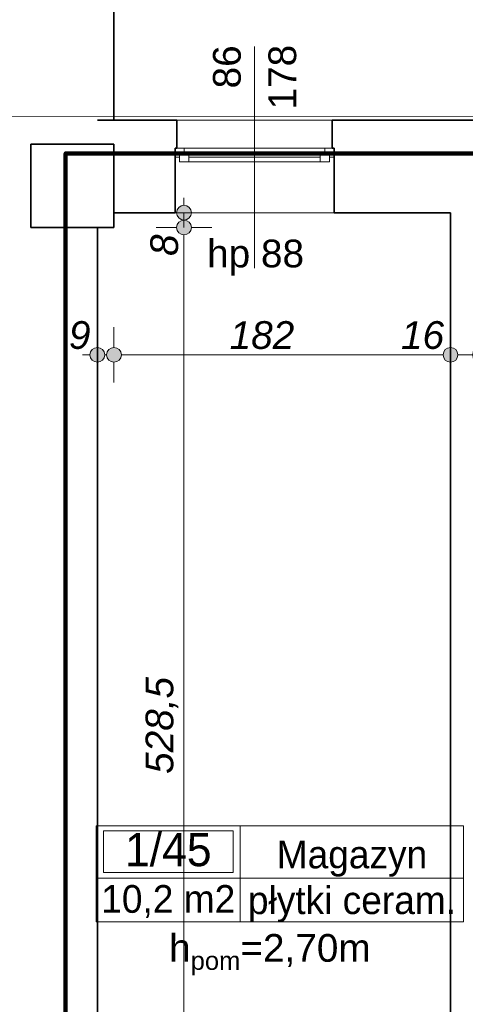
# Model space of a CAD drawing. Header units: millimetres. Extents: x -50073 to 84772, y -78870 to -35317.
# Tile 95 of 125: x 28435 to 30845, y -45665 to -40339. Entities that reach past the tile are written whole.
import ezdxf
from ezdxf.enums import TextEntityAlignment as Align

# ---------------------------------------------------------------- set-up
doc = ezdxf.new("R2010")
doc.units = ezdxf.units.MM
doc.header["$MEASUREMENT"] = 0
for name, color, linetype, lineweight in [('0_Nr_pióra__3', 7, 'Continuous', 20), ('Konstrukcja - Stropy_Nr_pióra__1', 7, 'Continuous', 0), ('Konstrukcja - Słupy_Nr_pióra__6', 7, 'Continuous', 35), ('Konstrukcja - Ściany zew_Nr_pióra__6', 7, 'Continuous', 35), ('Metryczki pomieszczeń ArchiCADa_Nr_pióra__1', 7, 'Continuous', 0), ('Okna ArchiCADa_Nr_pióra__1', 7, 'Continuous', 0), ('Wymiarowanie - Ogólne_Nr_pióra__82', 114, 'Continuous', 13), ('Znaczniki okien ArchiCADa_Nr_pióra__1', 7, 'Continuous', 0), ('Znaczniki okien ArchiCADa_Nr_pióra__7', 7, 'Continuous', 70)]:
    doc.layers.add(name, color=color, linetype=linetype, lineweight=lineweight)
doc.layers.add('Elementy modelu - Strefy', color=7, linetype='Continuous')
doc.layers.add('Wymiarowanie - Ogólne', color=7, linetype='Continuous')
doc.styles.add('GENERATED_STYLE_1', font='txt')
doc.styles.add('GENERATED_STYLE_2', font='txt')
doc.styles.add('GENERATED_STYLE_3', font='txt')
doc.styles.add('GENERATED_STYLE_4', font='txt')
doc.dimstyles.new('GENERATED_STYLE__1', dxfattribs={"dimtxt": 150, "dimasz": 152, "dimexe": 0.18, "dimexo": 0, "dimgap": 0.09, "dimtad": 1, "dimlfac": 0.1, "dimzin": 0, "dimdsep": 46, "dimtxsty": 'GENERATED_STYLE_3', "dimblk": 'ARROWHEAD_11', "dimblk1": 'ARROWHEAD_11', "dimblk2": 'ARROWHEAD_11', "dimcen": 0.09, "dimclrd": 114, "dimclre": 114, "dimclrt": 114, "dimazin": 0, "dimtfac": 1, "dimtdec": 4, "dimtmove": 0, "dimatfit": 3, "dimfxl": 1, "dimtolj": 1, "dimtzin": 0, "dimarcsym": 0})
doc.dimstyles.new('GENERATED_STYLE__2', dxfattribs={"dimtxt": 150, "dimasz": 152, "dimexe": 0.18, "dimexo": 0, "dimgap": 0.09, "dimtad": 1, "dimtih": 1, "dimtoh": 1, "dimlfac": 0.1, "dimzin": 0, "dimdsep": 46, "dimtxsty": 'GENERATED_STYLE_3', "dimblk": 'ARROWHEAD_11', "dimblk1": 'ARROWHEAD_11', "dimblk2": 'ARROWHEAD_11', "dimcen": 0.09, "dimclrd": 114, "dimclre": 114, "dimclrt": 114, "dimazin": 0, "dimtfac": 1, "dimtdec": 4, "dimtmove": 0, "dimatfit": 3, "dimfxl": 1, "dimtolj": 1, "dimtzin": 0, "dimarcsym": 0})

# ---------------------------------------------------------------- blocks, each defined once
blk = doc.blocks.new('Magazyn_1_45_45', base_point=(29627.6, -44983.2))
at = {"layer": 'Metryczki pomieszczeń ArchiCADa_Nr_pióra__1', "linetype": 'Continuous'}
for p, q in [((28848.5, -44700.3), (30835.7, -44700.3)), ((28848.5, -45218.9), (28848.5, -44700.3)), ((28887.5, -44726.3), (29588.6, -44726.3)), ((28887.5, -44952.6), (28887.5, -44726.3)), ((29588.6, -44726.3), (29588.6, -44952.6)), ((29627.6, -44700.3), (29627.6, -45218.9)), ((30835.7, -44700.3), (30835.7, -45218.9)), ((29588.6, -44952.6), (28887.5, -44952.6)), ((28848.5, -44983.2), (30835.7, -44983.2)), ((30835.7, -45218.9), (28848.5, -45218.9))]:
    blk.add_line(p, q, dxfattribs=at)
at = {"layer": 'Metryczki pomieszczeń ArchiCADa_Nr_pióra__1'}
for tag, height, style, p in [('ROOM_NUMBER', 180, 'GENERATED_STYLE_2', (29238, -44828.2)), ('ROOM_NAME', 150, 'GENERATED_STYLE_1', (30231.6, -44854.8)), ('ROOM_CALC_AREA', 150, 'GENERATED_STYLE_1', (29238, -45095.2)), ('floor_f', 150, 'GENERATED_STYLE_1', (30231.6, -45102.3))]:
    blk.add_attdef(tag, text='', height=height, dxfattribs=dict(at, style=style)).set_placement(p, align=Align.MIDDLE_CENTER)
blk = doc.blocks.new('*D94')
at = {"layer": 'Wymiarowanie - Ogólne_Nr_pióra__82', "linetype": 'Continuous'}
for points in [[(2204.6, -38863), (2201.6, -38847.7), (2192.9, -38834.7), (2179.9, -38826), (2164.6, -38823), (2149.3, -38826), (2136.3, -38834.7), (2127.6, -38847.7), (2124.6, -38863), (2127.6, -38878.3), (2136.3, -38891.3), (2149.3, -38899.9), (2164.6, -38903), (2179.9, -38899.9), (2192.9, -38891.3), (2201.6, -38878.3)], [(37991.5, -38863), (37988.5, -38847.7), (37979.8, -38834.7), (37966.8, -38826), (37951.5, -38823), (37936.2, -38826), (37923.2, -38834.7), (37914.6, -38847.7), (37911.5, -38863), (37914.6, -38878.3), (37923.2, -38891.3), (37936.2, -38899.9), (37951.5, -38903), (37966.8, -38899.9), (37979.8, -38891.3), (37988.5, -38878.3)]]:
    blk.add_hatch(color=256, dxfattribs=at).paths.add_polyline_path(points)
for p, q in [((2164.6, -38823), (2164.6, -38713)), ((37951.5, -38823), (37951.5, -38713)), ((2084.6, -38863), (2124.6, -38863)), ((2204.6, -38863), (37911.5, -38863)), ((37991.5, -38863), (38031.5, -38863)), ((2164.6, -39013), (2164.6, -38903)), ((37951.5, -39013), (37951.5, -38903))]:
    blk.add_line(p, q, dxfattribs=at)
for centre in [(2164.6, -38863), (37951.5, -38863)]:
    blk.add_circle(centre, 40, dxfattribs=at)
at = {"layer": 'Wymiarowanie - Ogólne_Nr_pióra__82', "insert": (19715.9, -38833), "char_height": 150, "attachment_point": 7, "style": 'GENERATED_STYLE_3'}
blk.add_mtext('\\A1;{\\fArial|b0|i1|c238|p38;3 578,5}', dxfattribs=at)
blk = doc.blocks.new('ARROWHEAD_11')
at = {"color": 0, "linetype": 'Continuous', "lineweight": 0}
blk.add_line((0, 0), (-1, 0), dxfattribs=at)
at = {"color": 0, "linetype": 'Continuous', "lineweight": 0, "const_width": 0.25, "flags": 128}
blk.add_lwpolyline([(-0.125, 0, 1), (0.125, 0, 1)], format="xyb", close=True, dxfattribs=at)
blk = doc.blocks.new('*D144')
at = {"layer": 'Wymiarowanie - Ogólne_Nr_pióra__82', "linetype": 'Continuous'}
for points in [[(28984.6, -39363), (28981.6, -39347.7), (28972.9, -39334.7), (28959.9, -39326), (28944.6, -39323), (28929.3, -39326), (28916.3, -39334.7), (28907.6, -39347.7), (28904.6, -39363), (28907.6, -39378.3), (28916.3, -39391.3), (28929.3, -39399.9), (28944.6, -39403), (28959.9, -39399.9), (28972.9, -39391.3), (28981.6, -39378.3)], [(29324.6, -39363), (29321.6, -39347.7), (29312.9, -39334.7), (29299.9, -39326), (29284.6, -39323), (29269.3, -39326), (29256.3, -39334.7), (29247.6, -39347.7), (29244.6, -39363), (29247.6, -39378.3), (29256.3, -39391.3), (29269.3, -39399.9), (29284.6, -39403), (29299.9, -39399.9), (29312.9, -39391.3), (29321.6, -39378.3)]]:
    blk.add_hatch(color=256, dxfattribs=at).paths.add_polyline_path(points)
for p, q in [((28944.6, -39323), (28944.6, -39213)), ((29284.6, -39323), (29284.6, -39213)), ((28984.6, -39363), (29244.6, -39363)), ((28944.6, -39513), (28944.6, -39403)), ((29284.6, -39513), (29284.6, -39403))]:
    blk.add_line(p, q, dxfattribs=at)
for centre in [(28944.6, -39363), (29284.6, -39363)]:
    blk.add_circle(centre, 40, dxfattribs=at)
at = {"layer": 'Wymiarowanie - Ogólne_Nr_pióra__82', "insert": (29000.8, -39333), "char_height": 150, "attachment_point": 7, "style": 'GENERATED_STYLE_3'}
blk.add_mtext('\\A1;{\\fArial|b0|i1|c238|p38;34}', dxfattribs=at)
blk = doc.blocks.new('*D145')
at = {"layer": 'Wymiarowanie - Ogólne_Nr_pióra__82', "linetype": 'Continuous'}
for points in [[(29324.6, -39363), (29321.6, -39347.7), (29312.9, -39334.7), (29299.9, -39326), (29284.6, -39323), (29269.3, -39326), (29256.3, -39334.7), (29247.6, -39347.7), (29244.6, -39363), (29247.6, -39378.3), (29256.3, -39391.3), (29269.3, -39399.9), (29284.6, -39403), (29299.9, -39399.9), (29312.9, -39391.3), (29321.6, -39378.3)], [(30164.6, -39363), (30161.6, -39347.7), (30152.9, -39334.7), (30139.9, -39326), (30124.6, -39323), (30109.3, -39326), (30096.3, -39334.7), (30087.6, -39347.7), (30084.6, -39363), (30087.6, -39378.3), (30096.3, -39391.3), (30109.3, -39399.9), (30124.6, -39403), (30139.9, -39399.9), (30152.9, -39391.3), (30161.6, -39378.3)]]:
    blk.add_hatch(color=256, dxfattribs=at).paths.add_polyline_path(points)
for p, q in [((29284.6, -39323), (29284.6, -39213)), ((30124.6, -39323), (30124.6, -39213)), ((29324.6, -39363), (30084.6, -39363)), ((29284.6, -39513), (29284.6, -39403)), ((30124.6, -39513), (30124.6, -39403))]:
    blk.add_line(p, q, dxfattribs=at)
for centre in [(29284.6, -39363), (30124.6, -39363)]:
    blk.add_circle(centre, 40, dxfattribs=at)
at = {"layer": 'Wymiarowanie - Ogólne_Nr_pióra__82', "insert": (29590.8, -39333), "char_height": 150, "attachment_point": 7, "style": 'GENERATED_STYLE_3'}
blk.add_mtext('\\A1;{\\fArial|b0|i1|c238|p38;84}', dxfattribs=at)
blk = doc.blocks.new('*D146')
at = {"layer": 'Wymiarowanie - Ogólne_Nr_pióra__82', "linetype": 'Continuous'}
for points in [[(30164.6, -39363), (30161.6, -39347.7), (30152.9, -39334.7), (30139.9, -39326), (30124.6, -39323), (30109.3, -39326), (30096.3, -39334.7), (30087.6, -39347.7), (30084.6, -39363), (30087.6, -39378.3), (30096.3, -39391.3), (30109.3, -39399.9), (30124.6, -39403), (30139.9, -39399.9), (30152.9, -39391.3), (30161.6, -39378.3)], [(31274.3, -39363), (31271.3, -39347.7), (31262.6, -39334.7), (31249.6, -39326), (31234.3, -39323), (31219, -39326), (31206, -39334.7), (31197.3, -39347.7), (31194.3, -39363), (31197.3, -39378.3), (31206, -39391.3), (31219, -39399.9), (31234.3, -39403), (31249.6, -39399.9), (31262.6, -39391.3), (31271.3, -39378.3)]]:
    blk.add_hatch(color=256, dxfattribs=at).paths.add_polyline_path(points)
for p, q in [((30124.6, -39323), (30124.6, -39213)), ((31234.3, -39323), (31234.3, -39213)), ((30164.6, -39363), (31194.3, -39363)), ((30124.6, -39513), (30124.6, -39403)), ((31234.3, -39513), (31234.3, -39403))]:
    blk.add_line(p, q, dxfattribs=at)
for centre in [(30124.6, -39363), (31234.3, -39363)]:
    blk.add_circle(centre, 40, dxfattribs=at)
at = {"layer": 'Wymiarowanie - Ogólne_Nr_pióra__82', "insert": (30523.8, -39333), "char_height": 150, "attachment_point": 7, "style": 'GENERATED_STYLE_3'}
blk.add_mtext('\\A1;{\\fArial|b0|i1|c238|p38;111}', dxfattribs=at)
blk = doc.blocks.new('*D243')
at = {"layer": 'Wymiarowanie - Ogólne_Nr_pióra__82', "linetype": 'Continuous'}
for points in [[(28894.6, -42151.9), (28891.6, -42136.6), (28882.9, -42123.6), (28869.9, -42115), (28854.6, -42111.9), (28839.3, -42115), (28826.3, -42123.6), (28817.6, -42136.6), (28814.6, -42151.9), (28817.6, -42167.2), (28826.3, -42180.2), (28839.3, -42188.9), (28854.6, -42191.9), (28869.9, -42188.9), (28882.9, -42180.2), (28891.6, -42167.2)], [(28984.6, -42151.9), (28981.6, -42136.6), (28972.9, -42123.6), (28959.9, -42115), (28944.6, -42111.9), (28929.3, -42115), (28916.3, -42123.6), (28907.6, -42136.6), (28904.6, -42151.9), (28907.6, -42167.2), (28916.3, -42180.2), (28929.3, -42188.9), (28944.6, -42191.9), (28959.9, -42188.9), (28972.9, -42180.2), (28981.6, -42167.2)]]:
    blk.add_hatch(color=256, dxfattribs=at).paths.add_polyline_path(points)
for p, q in [((28854.6, -42111.9), (28854.6, -42001.9)), ((28944.6, -42111.9), (28944.6, -42001.9)), ((28774.6, -42151.9), (28814.6, -42151.9)), ((28894.6, -42151.9), (28904.6, -42151.9)), ((28854.6, -42301.9), (28854.6, -42191.9)), ((28944.6, -42301.9), (28944.6, -42191.9))]:
    blk.add_line(p, q, dxfattribs=at)
for centre in [(28854.6, -42151.9), (28944.6, -42151.9)]:
    blk.add_circle(centre, 40, dxfattribs=at)
at = {"layer": 'Wymiarowanie - Ogólne_Nr_pióra__82', "insert": (28700.8, -42121.9), "char_height": 150, "attachment_point": 7, "style": 'GENERATED_STYLE_3'}
blk.add_mtext('\\A1;{\\fArial|b0|i1|c238|p38;9}', dxfattribs=at)
blk = doc.blocks.new('*D244')
at = {"layer": 'Wymiarowanie - Ogólne_Nr_pióra__82', "linetype": 'Continuous'}
for points in [[(28984.6, -42151.9), (28981.6, -42136.6), (28972.9, -42123.6), (28959.9, -42115), (28944.6, -42111.9), (28929.3, -42115), (28916.3, -42123.6), (28907.6, -42136.6), (28904.6, -42151.9), (28907.6, -42167.2), (28916.3, -42180.2), (28929.3, -42188.9), (28944.6, -42191.9), (28959.9, -42188.9), (28972.9, -42180.2), (28981.6, -42167.2)], [(30804.6, -42151.9), (30801.6, -42136.6), (30792.9, -42123.6), (30779.9, -42115), (30764.6, -42111.9), (30749.3, -42115), (30736.3, -42123.6), (30727.6, -42136.6), (30724.6, -42151.9), (30727.6, -42167.2), (30736.3, -42180.2), (30749.3, -42188.9), (30764.6, -42191.9), (30779.9, -42188.9), (30792.9, -42180.2), (30801.6, -42167.2)]]:
    blk.add_hatch(color=256, dxfattribs=at).paths.add_polyline_path(points)
for p, q in [((28944.6, -42111.9), (28944.6, -42001.9)), ((30764.6, -42111.9), (30764.6, -42001.9)), ((28984.6, -42151.9), (30724.6, -42151.9)), ((28944.6, -42301.9), (28944.6, -42191.9)), ((30764.6, -42301.9), (30764.6, -42191.9))]:
    blk.add_line(p, q, dxfattribs=at)
for centre in [(28944.6, -42151.9), (30764.6, -42151.9)]:
    blk.add_circle(centre, 40, dxfattribs=at)
at = {"layer": 'Wymiarowanie - Ogólne_Nr_pióra__82', "char_height": 150, "attachment_point": 7, "style": 'GENERATED_STYLE_3'}
for s, insert in [('\\A1;{\\fArial|b0|i1|c238|p38;182}', (29570, -42121.9)), ('\\A1;{\\fArial|b0|i1|c238|p38;16}', (30496.9, -42121.9))]:
    blk.add_mtext(s, dxfattribs=dict(at, insert=insert))
blk = doc.blocks.new('*D245')
at = {"layer": 'Wymiarowanie - Ogólne_Nr_pióra__82', "linetype": 'Continuous'}
for points in [[(30804.6, -42151.9), (30801.6, -42136.6), (30792.9, -42123.6), (30779.9, -42115), (30764.6, -42111.9), (30749.3, -42115), (30736.3, -42123.6), (30727.6, -42136.6), (30724.6, -42151.9), (30727.6, -42167.2), (30736.3, -42180.2), (30749.3, -42188.9), (30764.6, -42191.9), (30779.9, -42188.9), (30792.9, -42180.2), (30801.6, -42167.2)], [(30964.6, -42151.9), (30961.6, -42136.6), (30952.9, -42123.6), (30939.9, -42115), (30924.6, -42111.9), (30909.3, -42115), (30896.3, -42123.6), (30887.6, -42136.6), (30884.6, -42151.9), (30887.6, -42167.2), (30896.3, -42180.2), (30909.3, -42188.9), (30924.6, -42191.9), (30939.9, -42188.9), (30952.9, -42180.2), (30961.6, -42167.2)]]:
    blk.add_hatch(color=256, dxfattribs=at).paths.add_polyline_path(points)
for p, q in [((30764.6, -42111.9), (30764.6, -42001.9)), ((30924.6, -42111.9), (30924.6, -42001.9)), ((30804.6, -42151.9), (30884.6, -42151.9)), ((30764.6, -42301.9), (30764.6, -42191.9)), ((30924.6, -42301.9), (30924.6, -42191.9))]:
    blk.add_line(p, q, dxfattribs=at)
for centre in [(30764.6, -42151.9), (30924.6, -42151.9)]:
    blk.add_circle(centre, 40, dxfattribs=at)
blk = doc.blocks.new('*D327')
at = {"layer": 'Wymiarowanie - Ogólne_Nr_pióra__82', "linetype": 'Continuous'}
for points in [[(29363.2, -41463), (29360.1, -41447.7), (29351.4, -41434.7), (29338.5, -41426), (29323.2, -41423), (29307.9, -41426), (29294.9, -41434.7), (29286.2, -41447.7), (29283.2, -41463), (29286.2, -41478.3), (29294.9, -41491.3), (29307.9, -41499.9), (29323.2, -41503), (29338.5, -41499.9), (29351.4, -41491.3), (29360.1, -41478.3)], [(29363.2, -46748), (29360.1, -46732.6), (29351.4, -46719.7), (29338.5, -46711), (29323.2, -46708), (29307.9, -46711), (29294.9, -46719.7), (29286.2, -46732.6), (29283.2, -46748), (29286.2, -46763.3), (29294.9, -46776.2), (29307.9, -46784.9), (29323.2, -46788), (29338.5, -46784.9), (29351.4, -46776.2), (29360.1, -46763.3)]]:
    blk.add_hatch(color=256, dxfattribs=at).paths.add_polyline_path(points)
for p, q in [((29283.2, -41463), (29173.2, -41463)), ((29473.2, -41463), (29363.2, -41463)), ((29323.2, -46708), (29323.2, -41503)), ((29283.2, -46748), (29173.2, -46748)), ((29473.2, -46748), (29363.2, -46748))]:
    blk.add_line(p, q, dxfattribs=at)
for centre in [(29323.2, -41463), (29323.2, -46748)]:
    blk.add_circle(centre, 40, dxfattribs=at)
at = {"layer": 'Wymiarowanie - Ogólne_Nr_pióra__82', "char_height": 150, "attachment_point": 7, "rotation": 90, "style": 'GENERATED_STYLE_3'}
for s, insert in [('\\A1;{\\fArial|b0|i1|c238|p38;8}', (29293.2, -41616.8)), ('\\A1;{\\fArial|b0|i1|c238|p38;528,5}', (29293.2, -44418.8))]:
    blk.add_mtext(s, dxfattribs=dict(at, insert=insert))
blk = doc.blocks.new('*D328')
at = {"layer": 'Wymiarowanie - Ogólne_Nr_pióra__82', "linetype": 'Continuous'}
for points in [[(29363.2, -41383), (29360.1, -41367.7), (29351.4, -41354.7), (29338.5, -41346), (29323.2, -41343), (29307.9, -41346), (29294.9, -41354.7), (29286.2, -41367.7), (29283.2, -41383), (29286.2, -41398.3), (29294.9, -41411.3), (29307.9, -41419.9), (29323.2, -41423), (29338.5, -41419.9), (29351.4, -41411.3), (29360.1, -41398.3)], [(29363.2, -41463), (29360.1, -41447.7), (29351.4, -41434.7), (29338.5, -41426), (29323.2, -41423), (29307.9, -41426), (29294.9, -41434.7), (29286.2, -41447.7), (29283.2, -41463), (29286.2, -41478.3), (29294.9, -41491.3), (29307.9, -41499.9), (29323.2, -41503), (29338.5, -41499.9), (29351.4, -41491.3), (29360.1, -41478.3)]]:
    blk.add_hatch(color=256, dxfattribs=at).paths.add_polyline_path(points)
for p, q in [((29323.2, -41343), (29323.2, -41303)), ((29283.2, -41383), (29173.2, -41383)), ((29323.2, -41463), (29323.2, -41383)), ((29473.2, -41383), (29363.2, -41383)), ((29283.2, -41463), (29173.2, -41463)), ((29473.2, -41463), (29363.2, -41463))]:
    blk.add_line(p, q, dxfattribs=at)
for centre in [(29323.2, -41383), (29323.2, -41463)]:
    blk.add_circle(centre, 40, dxfattribs=at)

msp = doc.modelspace()

# ---------------------------------------------------------------- linework, layer by layer
at = {"color": 10, "lineweight": 106}
msp.add_lwpolyline([(66.617, -62583.342), (2355.65, -62594.844), (2355.65, -78050.061), (23019.646, -78050.061), (23019.646, -74088.498), (27356.387, -74088.498), (27356.387, -76174.624), (31806.314, -76174.624), (31806.314, -70254.194), (29738.593, -70254.194), (29738.593, -64145.049), (48237.42, -64145.049), (53610.352, -68583.295), (53610.352, -70500.678), (57061.641, -70500.678), (57061.641, -65412.681), (59990.725, -65412.681), (59990.725, -59684.671), (37804.772, -41061.805), (28682.341, -41061.805), (28682.341, -51358.017), (2441.313, -51358.017)], dxfattribs=at)
at = {"layer": 'Konstrukcja - Stropy_Nr_pióra__1', "linetype": 'Continuous', "flags": 128}
msp.add_lwpolyline([(60264.596, -59579.384), (37951.507, -40862.978), (28294.711, -40863.717), (28294.711, -40864.017), (6166.098, -40865.709), (6166.098, -48045.71), (2164.596, -48045.71), (2164.596, -51100.678), (2164.596, -58010.641), (469.028, -58010.641), (469.028, -57097.659), (129.028, -57097.659)], dxfattribs=at)
at = {"layer": 'Konstrukcja - Słupy_Nr_pióra__6', "linetype": 'Continuous'}
for p, q in [((28944.596, -41012.978), (28494.596, -41012.978)), ((28494.596, -41012.978), (28494.596, -41462.978)), ((28944.596, -41462.978), (28944.596, -41012.978)), ((28494.596, -41462.978), (28944.596, -41462.978))]:
    msp.add_line(p, q, dxfattribs=at)
at = {"layer": 'Konstrukcja - Ściany zew_Nr_pióra__6', "linetype": 'Continuous'}
for p, q in [((29284.596, -40882.978), (29284.596, -41032.978)), ((30124.596, -40882.978), (30124.596, -41032.978)), ((29284.596, -41032.978), (29274.596, -41032.978)), ((29274.596, -41032.978), (29274.596, -41082.978)), ((30124.596, -41032.978), (30134.596, -41032.978)), ((30134.596, -41032.978), (30134.596, -41082.978)), ((29274.596, -41082.978), (29274.596, -41382.978)), ((30134.596, -41082.978), (30134.596, -41382.978))]:
    msp.add_line(p, q, dxfattribs=at)
at = {"layer": 'Konstrukcja - Ściany zew_Nr_pióra__6', "linetype": 'Continuous', "flags": 128}
for points in [[(28944.596, -40882.978), (28944.596, -37650.678)], [(29284.596, -40882.978), (28854.596, -40882.978)], [(28854.596, -40882.978), (28944.596, -40882.978)], [(31234.299, -40882.978), (30124.596, -40882.978)], [(28944.596, -41382.978), (29274.596, -41382.978)], [(30134.596, -41382.978), (30764.299, -41382.978)], [(30764.299, -41382.978), (30764.299, -41482.978)], [(28854.596, -46747.956), (28854.596, -41462.978)], [(30764.299, -41482.978), (30764.299, -41982.978)], [(30764.599, -41982.978), (30764.599, -46747.956)]]:
    msp.add_lwpolyline(points, dxfattribs=at)
at = {"layer": 'Okna ArchiCADa_Nr_pióra__1', "linetype": 'Continuous'}
for p, q in [((29284.596, -40882.978), (30124.596, -40882.978)), ((29324.596, -41032.978), (29274.596, -41032.978)), ((29274.596, -41032.978), (29274.596, -41082.978)), ((29284.596, -41032.978), (29274.596, -41032.978)), ((29299.596, -41082.978), (29299.596, -41057.978)), ((29299.596, -41057.978), (29324.596, -41057.978)), ((29349.596, -41057.978), (29299.596, -41057.978)), ((29299.596, -41057.978), (29299.596, -41107.978)), ((29324.596, -41057.978), (29324.596, -41032.978)), ((30084.596, -41032.978), (29324.596, -41032.978)), ((29349.596, -41107.978), (29349.596, -41057.978)), ((30059.596, -41057.978), (29349.596, -41057.978)), ((30109.596, -41057.978), (30059.596, -41057.978)), ((30059.596, -41057.978), (30059.596, -41107.978)), ((30134.596, -41032.978), (30084.596, -41032.978)), ((30084.596, -41032.978), (30084.596, -41057.978)), ((30084.596, -41057.978), (30109.596, -41057.978)), ((30109.596, -41057.978), (30109.596, -41082.978)), ((30109.596, -41107.978), (30109.596, -41057.978)), ((30124.596, -41032.978), (30134.596, -41032.978)), ((30134.596, -41032.978), (30134.596, -41082.978)), ((29274.596, -41082.978), (29299.596, -41082.978)), ((29299.596, -41107.978), (29349.596, -41107.978)), ((29349.596, -41082.978), (30059.596, -41082.978)), ((29349.596, -41107.978), (30059.596, -41107.978)), ((29349.596, -41107.978), (30059.596, -41107.978)), ((30059.596, -41107.978), (30109.596, -41107.978)), ((30109.596, -41082.978), (30134.596, -41082.978)), ((29274.596, -41382.978), (30134.596, -41382.978))]:
    msp.add_line(p, q, dxfattribs=at)
at = {"layer": 'Znaczniki okien ArchiCADa_Nr_pióra__1', "linetype": 'Continuous'}
msp.add_line((29704.596, -40482.978), (29704.596, -41682.978), dxfattribs=at)

# ---------------------------------------------------------------- block references
at = {"layer": 'Elementy modelu - Strefy', "linetype": 'Continuous'}
ref = msp.add_blockref('Magazyn_1_45_45', (29627.556, -44983.194), dxfattribs=at)
ref.add_attrib('ROOM_NAME', 'Magazyn', dxfattribs={"layer": 'Metryczki pomieszczeń ArchiCADa_Nr_pióra__1', "color": 7, "height": 150, "style": 'GENERATED_STYLE_1'}).set_placement((30231.639, -44854.791), align=Align.MIDDLE_CENTER)
ref.add_attrib('ROOM_NUMBER', '1/45', dxfattribs={"layer": 'Metryczki pomieszczeń ArchiCADa_Nr_pióra__1', "color": 7, "height": 180, "style": 'GENERATED_STYLE_2'}).set_placement((29238.034, -44828.245), align=Align.MIDDLE_CENTER)
ref.add_attrib('ROOM_CALC_AREA', '10,2 m2', dxfattribs={"layer": 'Metryczki pomieszczeń ArchiCADa_Nr_pióra__1', "color": 7, "height": 150, "style": 'GENERATED_STYLE_1'}).set_placement((29238.034, -45095.246), align=Align.MIDDLE_CENTER)
ref.add_attrib('floor_f', 'płytki ceram.', dxfattribs={"layer": 'Metryczki pomieszczeń ArchiCADa_Nr_pióra__1', "color": 7, "height": 150, "style": 'GENERATED_STYLE_1'}).set_placement((30231.639, -45102.291), align=Align.MIDDLE_CENTER)

# ---------------------------------------------------------------- texts
at = {"layer": '0_Nr_pióra__3', "linetype": 'Continuous', "insert": (29787.672, -45241.358), "char_height": 150, "attachment_point": 2, "style": 'GENERATED_STYLE_4'}
msp.add_mtext('\\A1;{\\fArial|b0|i0|c0|p38;h\\fArial|b0|i0|c0|p38;\\A1{\\H.66x;\\S ^ pom;}\\fArial|b0|i0|c0|p38;=2,70m}', dxfattribs=at)
at = {"layer": 'Znaczniki okien ArchiCADa_Nr_pióra__7', "char_height": 150, "attachment_point": 7, "rotation": 90, "style": 'GENERATED_STYLE_1'}
for s, insert in [('\\A1;{\\fArial|b0|i0|c238|p38;86}', (29632.065, -40710.636)), ('\\A1;{\\fArial|b0|i0|c238|p38;178}', (29932.065, -40824.464))]:
    msp.add_mtext(s, dxfattribs=dict(at, insert=insert))
at = {"layer": 'Znaczniki okien ArchiCADa_Nr_pióra__7', "insert": (29448.139, -41723.812), "char_height": 150, "attachment_point": 7, "style": 'GENERATED_STYLE_1'}
msp.add_mtext('\\A1;{\\fArial|b0|i0|c238|p38;hp 88}', dxfattribs=at)

# ---------------------------------------------------------------- dimensions: what is measured, and where the dimension line sits
at = {"layer": 'Wymiarowanie - Ogólne', "color": 114, "linetype": 'Continuous', "lineweight": 13}
for base, p1, p2, picture, middle in [((29284.596, -39362.978), (28944.596, -37650.678), (29284.596, -40882.978), '*D144', (29114.596, -39257.978)), ((30124.596, -39362.978), (29284.596, -40882.978), (30124.596, -40882.978), '*D145', (29704.596, -39257.978)), ((28944.596, -42151.914), (28854.596, -41462.978), (28944.596, -41462.978), '*D243', (28757.682, -42046.914)), ((30764.599, -42151.914), (28944.596, -41462.978), (30764.599, -42228.438), '*D244', (29740.769, -42046.914)), ((30924.599, -42151.914), (30764.599, -42228.438), (30924.599, -42248.554), '*D245', (30610.77, -42046.914))]:
    dim = msp.add_linear_dim(base=base, p1=p1, p2=p2, dimstyle='GENERATED_STYLE__2', dxfattribs=at)
    dim.commit()
    dim.dimension.update_dxf_attribs({"geometry": picture, "text_midpoint": middle, "dimtype": 160})
for base, p1, p2, text, picture, middle in [((37951.507, -38862.968), (2164.596, -48310.378), (37951.507, -41180.378), '3 578,5', '*D94', (20058.052, -38757.968)), ((31234.299, -39362.978), (30124.596, -40882.978), (31234.299, -40882.978), '111', '*D146', (30679.448, -39257.978))]:
    dim = msp.add_linear_dim(base=base, p1=p1, p2=p2, text=text, dimstyle='GENERATED_STYLE__2', dxfattribs=at)
    dim.commit()
    dim.dimension.update_dxf_attribs({"geometry": picture, "text_midpoint": middle, "dimtype": 160})
for base, p1, p2, picture, middle in [((29323.158, -41382.978), (29053.286, -41462.978), (29053.286, -41382.978), '*D328', (29218.158, -41559.892)), ((29323.158, -41462.978), (29093.286, -46747.956), (29053.286, -41462.978), '*D327', (29218.158, -44162.381))]:
    dim = msp.add_linear_dim(base=base, p1=p1, p2=p2, angle=90, dimstyle='GENERATED_STYLE__1', dxfattribs=at)
    dim.commit()
    dim.dimension.update_dxf_attribs({"geometry": picture, "text_midpoint": middle, "dimtype": 160, "text_rotation": 90})

doc.saveas('drawing.dxf')
